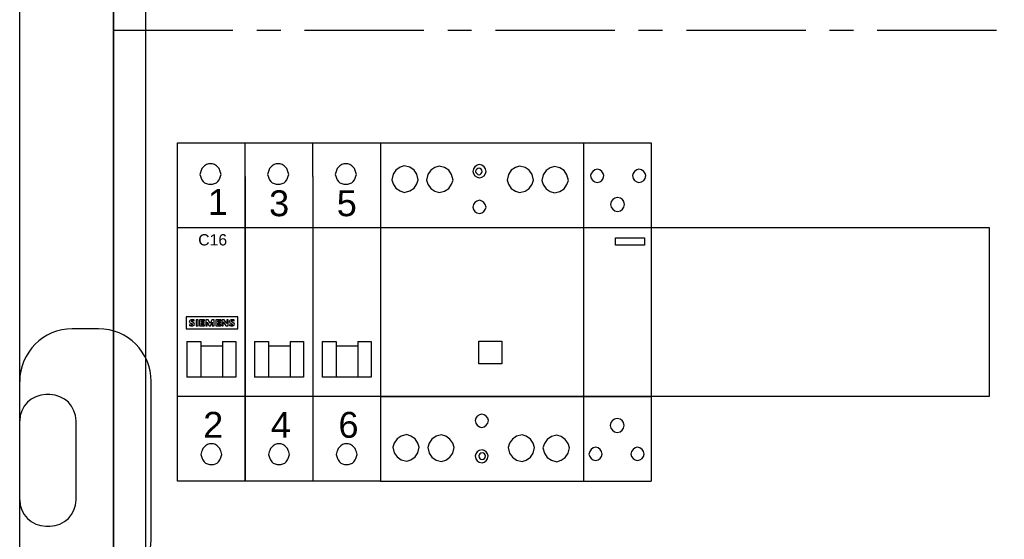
# Model space of a CAD drawing. Header units: millimetres. Extents: x 449515 to 838834, y -400723 to -307130.
# Tile 15 of 38: x 830834 to 833454, y -325235 to -323853. Entities that reach past the tile are written whole.
import ezdxf

# ---------------------------------------------------------------- set-up
doc = ezdxf.new("R2010")
doc.units = ezdxf.units.MM
doc.header["$LTSCALE"] = 25.4
doc.linetypes.add('CENTER', pattern=[2, 1.25, -0.25, 0.25, -0.25])
for name, color, linetype in [('!Siemens drzwi', 7, 'Continuous'), ('R4', 7, 'Continuous'), ('R5', 7, 'Continuous')]:
    doc.layers.add(name, color=color, linetype=linetype)
doc.layers.add('!Siemens Podklad_8GK_sikus', color=250, linetype='Continuous', lineweight=100)
doc.styles.get("Standard").update_dxf_attribs({"font": 'arial.ttf'})

# ---------------------------------------------------------------- blocks, each defined once
blk = doc.blocks.new('D_A630_P_W1950-1800_S800-750_G210i')
at = {"layer": '!Siemens drzwi', "color": 0, "linetype": 'ByBlock', "lineweight": -2}
for p, q in [((2.1, 24.55, 4.5), (1.4, 24.55, 4.5)), ((3.5, 18.95, 4.5), (3.5, 23.15, 4.5)), ((0.8, 22.8, 4.5), (0.7, 22.8, 4.5)), ((1.5, 20, 4.5), (1.5, 22.1, 4.5)), ((0.7, 19.3, 4.5), (0.8, 19.3, 4.5))]:
    blk.add_line(p, q, dxfattribs=at)
for centre, radius, start, end in [((1.4, 23.15, 4.5), 1.4, 90, 180), ((2.1, 23.15, 4.5), 1.4, 360, 90), ((0.7, 22.1, 4.5), 0.7, 90, 180), ((0.8, 22.1, 4.5), 0.7, 360, 90), ((0.7, 20, 4.5), 0.7, 180, 270), ((0.8, 20, 4.5), 0.7, 270, 0), ((2.1, 18.95, 4.5), 1.4, 270, 0)]:
    blk.add_arc(centre, radius, start, end, dxfattribs=at)
blk = doc.blocks.new('AD_A630_P_W1950-1800_S800-750_G210~1')
at = {"color": 0, "linetype": 'ByBlock', "lineweight": -2}
for p, q in [((0, 0), (0, 1950)), ((25, 1925), (25, 125))]:
    blk.add_line(p, q, dxfattribs=at)
at = {"layer": '!Siemens drzwi', "color": 0, "linetype": 'ByBlock', "lineweight": -2, "xscale": 10, "yscale": 10, "zscale": 10}
blk.add_blockref('D_A630_P_W1950-1800_S800-750_G210i', (0, 100), dxfattribs=at)
blk = doc.blocks.new('*U669')
at = {"color": 0}
for p, q in [((0, -150), (0, 0)), ((8.5, -25.63), (8.5, -425)), ((0, -300), (0, -150)), ((17, -247.5), (17, -202.5)), ((17, -202.5), (233, -202.5)), ((233, -202.5), (233, -247.5)), ((233, -202.5), (233, -247.5)), ((233, -247.5), (17, -247.5))]:
    blk.add_line(p, q, dxfattribs=at)
blk = doc.blocks.new('AD_8GK4853-8KK0~2')
at = {"layer": '!Siemens Podklad_8GK_sikus', "color": 0, "lineweight": -2}
blk.add_line((0, 0), (0, -1800), dxfattribs=at)
at = {"layer": '!Siemens Podklad_8GK_sikus', "color": 4, "linetype": 'CENTER', "lineweight": -2}
blk.add_line((0, -1500), (250, -1500), dxfattribs=at)
blk = doc.blocks.new('AD_SIEMENS_znaczeki')
at = {"color": 0}
for p, q in [((1755.293, 772.573), (1755.293, 771.993)), ((1757.763, 772.573), (1755.293, 772.573)), ((1755.45, 772.205), (1755.45, 772.149)), ((1755.501, 772.274), (1755.599, 772.234)), ((1755.652, 772.292), (1755.544, 772.343)), ((1755.675, 772.372), (1755.675, 772.422)), ((1755.773, 772.425), (1755.773, 772.143)), ((1755.864, 772.425), (1755.773, 772.425)), ((1755.773, 772.143), (1755.864, 772.143)), ((1755.864, 772.143), (1755.864, 772.425)), ((1755.939, 772.426), (1755.939, 772.141)), ((1756.18, 772.426), (1755.939, 772.426)), ((1756.03, 772.309), (1756.03, 772.379)), ((1756.03, 772.379), (1756.18, 772.379)), ((1756.159, 772.309), (1756.03, 772.309)), ((1756.03, 772.193), (1756.03, 772.266)), ((1756.03, 772.266), (1756.159, 772.266)), ((1756.18, 772.193), (1756.03, 772.193)), ((1756.159, 772.266), (1756.159, 772.309)), ((1756.18, 772.379), (1756.18, 772.426)), ((1756.18, 772.141), (1756.18, 772.193)), ((1756.235, 772.426), (1756.235, 772.141)), ((1756.347, 772.426), (1756.235, 772.426)), ((1756.299, 772.141), (1756.299, 772.321)), ((1756.299, 772.321), (1756.399, 772.141)), ((1756.444, 772.251), (1756.347, 772.426)), ((1756.53, 772.426), (1756.444, 772.251)), ((1756.458, 772.141), (1756.546, 772.321)), ((1756.637, 772.426), (1756.53, 772.426)), ((1756.546, 772.321), (1756.546, 772.141)), ((1756.637, 772.141), (1756.637, 772.426)), ((1756.712, 772.426), (1756.712, 772.141)), ((1756.953, 772.426), (1756.712, 772.426)), ((1756.803, 772.309), (1756.803, 772.379)), ((1756.803, 772.379), (1756.953, 772.379)), ((1756.932, 772.309), (1756.803, 772.309)), ((1756.803, 772.193), (1756.803, 772.266)), ((1756.803, 772.266), (1756.932, 772.266)), ((1756.953, 772.193), (1756.803, 772.193)), ((1756.932, 772.266), (1756.932, 772.309)), ((1756.953, 772.379), (1756.953, 772.426)), ((1756.953, 772.141), (1756.953, 772.193)), ((1757.008, 772.426), (1757.008, 772.141)), ((1757.11, 772.426), (1757.008, 772.426)), ((1757.072, 772.141), (1757.072, 772.326)), ((1757.072, 772.326), (1757.2, 772.141)), ((1757.238, 772.245), (1757.11, 772.426)), ((1757.238, 772.426), (1757.238, 772.245)), ((1757.303, 772.426), (1757.238, 772.426)), ((1757.303, 772.141), (1757.303, 772.426)), ((1757.361, 772.209), (1757.361, 772.149)), ((1757.407, 772.277), (1757.51, 772.227)), ((1757.563, 772.292), (1757.455, 772.343)), ((1757.585, 772.372), (1757.585, 772.422)), ((1757.763, 771.993), (1757.763, 772.573)), ((1755.293, 771.993), (1757.763, 771.993)), ((1755.939, 772.141), (1756.18, 772.141)), ((1756.235, 772.141), (1756.299, 772.141)), ((1756.399, 772.141), (1756.458, 772.141)), ((1756.546, 772.141), (1756.637, 772.141)), ((1756.712, 772.141), (1756.953, 772.141)), ((1757.008, 772.141), (1757.072, 772.141)), ((1757.2, 772.141), (1757.303, 772.141))]:
    blk.add_line(p, q, dxfattribs=at)
for centre, major_axis, start_param, end_param in [((1755.532, 772.346), (0.0852, 0), 2.06576, 3.66098), ((1755.562, 772.527), (0.383, 0), 4.4151, 4.655269), ((1755.557, 772.547), (0.465, 0), 4.480311, 4.786895), ((1755.542, 772.351), (-0.0968, 0), 0.519387, 1.135975), ((1755.576, 772.275), (-0.178, 0), -1.570796, -1.075832), ((1755.554, 772.36), (-0.0209, 0), -1.07402, 1.07402), ((1755.547, 772.289), (0.112, 0), 4.655269, 5.197087), ((1755.581, 772.316), (-0.0775, 0), 4.682533, 5.209165), ((1755.576, 772.023), (-0.465, 0), 4.499109, 4.712389), ((1755.572, 772.047), (0.383, 0), 1.298767, 1.54094), ((1755.579, 772.282), (0.163, 0), -1.49629, -1.148117), ((1755.589, 772.218), (-0.0209, 0), 2.055494, 4.227691), ((1755.609, 772.223), (0.0891, 0), -1.148117, 1.07402), ((1757.443, 772.346), (0.0852, 0), 2.06576, 3.66098), ((1757.486, 772.527), (0.383, 0), 4.378973, 4.682131), ((1757.468, 772.547), (-0.465, 0), 1.338719, 1.645302), ((1757.453, 772.351), (-0.0968, 0), 0.519387, 1.07402), ((1757.487, 772.275), (-0.178, 0), -1.570796, -1.075832), ((1757.465, 772.36), (0.0209, 0), 2.067572, 4.215613), ((1757.491, 772.316), (-0.0775, 0), 4.682533, 5.209165), ((1757.478, 772.289), (0.112, 0), 4.682131, 4.957102), ((1757.487, 772.023), (-0.465, 0), 4.499109, 4.712389), ((1757.482, 772.047), (0.383, 0), 1.298767, 1.54094), ((1757.49, 772.282), (0.163, 0), -1.49629, -1.148117), ((1757.5, 772.211), (-0.0209, 0), 1.815509, 4.215613), ((1757.52, 772.223), (0.0891, 0), -1.148117, 1.07402)]:
    blk.add_ellipse(centre, major_axis=major_axis, ratio=0.878278, start_param=start_param, end_param=end_param, dxfattribs=at)
blk = doc.blocks.new('AD_5SY_3p_C16')
at = {"color": 0}
for p, q in [((0, 67.5), (54, 67.5)), ((18, 58.5), (18, 67.5)), ((18, 58.5), (18, 67.5)), ((36, 58.5), (36, 67.5)), ((2.47, 14.65), (6.18, 14.65)), ((12, 14.65), (15.53, 14.65)), ((20.47, 14.65), (24.18, 14.65)), ((30, 14.65), (33.53, 14.65)), ((38.47, 14.65), (42.18, 14.65)), ((48, 14.65), (51.53, 14.65)), ((54, 0), (0, 0))]:
    blk.add_line(p, q, dxfattribs=at)
at = {"color": 0, "linetype": 'Continuous'}
for p, q in [((0, -22.5), (0, 67.5)), ((54, 67.5), (54, -22.5)), ((6.49, 60.69), (6.31, 60.17)), ((6.84, 61.05), (6.49, 60.69)), ((7.19, 61.4), (6.84, 61.05)), ((7.72, 61.75), (7.19, 61.4)), ((8.25, 61.93), (7.72, 61.75)), ((8.78, 61.93), (8.25, 61.93)), ((9.31, 61.93), (8.78, 61.93)), ((9.84, 61.75), (9.31, 61.93)), ((10.37, 61.4), (9.84, 61.75)), ((10.72, 61.05), (10.37, 61.4)), ((11.08, 60.69), (10.72, 61.05)), ((11.25, 60.17), (11.08, 60.69)), ((24.49, 60.69), (24.31, 60.17)), ((24.84, 61.05), (24.49, 60.69)), ((25.19, 61.4), (24.84, 61.05)), ((25.72, 61.75), (25.19, 61.4)), ((26.25, 61.93), (25.72, 61.75)), ((26.78, 61.93), (26.25, 61.93)), ((27.31, 61.93), (26.78, 61.93)), ((27.84, 61.75), (27.31, 61.93)), ((28.37, 61.4), (27.84, 61.75)), ((28.72, 61.05), (28.37, 61.4)), ((29.08, 60.69), (28.72, 61.05)), ((29.25, 60.17), (29.08, 60.69)), ((42.49, 60.69), (42.31, 60.17)), ((42.84, 61.05), (42.49, 60.69)), ((43.19, 61.4), (42.84, 61.05)), ((43.72, 61.75), (43.19, 61.4)), ((44.25, 61.93), (43.72, 61.75)), ((44.78, 61.93), (44.25, 61.93)), ((45.31, 61.93), (44.78, 61.93)), ((45.84, 61.75), (45.31, 61.93)), ((46.37, 61.4), (45.84, 61.75)), ((46.72, 61.05), (46.37, 61.4)), ((47.08, 60.69), (46.72, 61.05)), ((47.25, 60.17), (47.08, 60.69)), ((6.13, 59.64), (5.96, 59.11)), ((5.96, 59.11), (6.13, 58.58)), ((6.31, 60.17), (6.13, 59.64)), ((6.13, 58.58), (6.31, 58.05)), ((6.31, 58.05), (6.49, 57.69)), ((6.49, 57.69), (6.84, 57.17)), ((10.72, 57.17), (11.08, 57.69)), ((11.08, 57.69), (11.25, 58.05)), ((11.43, 59.64), (11.25, 60.17)), ((11.25, 58.05), (11.43, 58.58)), ((11.61, 59.11), (11.43, 59.64)), ((11.43, 58.58), (11.61, 59.11)), ((18, 58.5), (18, -22.5)), ((18, -22.5), (18, 58.5)), ((24.13, 59.64), (23.96, 59.11)), ((23.96, 59.11), (24.13, 58.58)), ((24.31, 60.17), (24.13, 59.64)), ((24.13, 58.58), (24.31, 58.05)), ((24.31, 58.05), (24.49, 57.69)), ((24.49, 57.69), (24.84, 57.17)), ((28.72, 57.17), (29.08, 57.69)), ((29.08, 57.69), (29.25, 58.05)), ((29.43, 59.64), (29.25, 60.17)), ((29.25, 58.05), (29.43, 58.58)), ((29.61, 59.11), (29.43, 59.64)), ((29.43, 58.58), (29.61, 59.11)), ((36, 58.5), (36, -22.5)), ((42.13, 59.64), (41.96, 59.11)), ((41.96, 59.11), (42.13, 58.58)), ((42.31, 60.17), (42.13, 59.64)), ((42.13, 58.58), (42.31, 58.05)), ((42.31, 58.05), (42.49, 57.69)), ((42.49, 57.69), (42.84, 57.17)), ((46.72, 57.17), (47.08, 57.69)), ((47.08, 57.69), (47.25, 58.05)), ((47.43, 59.64), (47.25, 60.17)), ((47.25, 58.05), (47.43, 58.58)), ((47.61, 59.11), (47.43, 59.64)), ((47.43, 58.58), (47.61, 59.11)), ((6.84, 57.17), (7.19, 56.81)), ((7.19, 56.81), (7.72, 56.64)), ((7.72, 56.64), (8.25, 56.46)), ((8.25, 56.46), (8.78, 56.46)), ((8.78, 56.46), (9.31, 56.46)), ((9.31, 56.46), (9.84, 56.64)), ((9.84, 56.64), (10.37, 56.81)), ((10.37, 56.81), (10.72, 57.17)), ((24.84, 57.17), (25.19, 56.81)), ((25.19, 56.81), (25.72, 56.64)), ((25.72, 56.64), (26.25, 56.46)), ((26.25, 56.46), (26.78, 56.46)), ((26.78, 56.46), (27.31, 56.46)), ((27.31, 56.46), (27.84, 56.64)), ((27.84, 56.64), (28.37, 56.81)), ((28.37, 56.81), (28.72, 57.17)), ((42.84, 57.17), (43.19, 56.81)), ((43.19, 56.81), (43.72, 56.64)), ((43.72, 56.64), (44.25, 56.46)), ((44.25, 56.46), (44.78, 56.46)), ((44.78, 56.46), (45.31, 56.46)), ((45.31, 56.46), (45.84, 56.64)), ((45.84, 56.64), (46.37, 56.81)), ((46.37, 56.81), (46.72, 57.17)), ((0, 45), (54, 45)), ((2.47, 14.65), (2.47, 5.12)), ((6.18, 14.65), (6.18, 5.12)), ((12, 13.41), (6.18, 13.41)), ((12, 14.65), (12, 5.12)), ((15.53, 14.65), (15.53, 5.12)), ((20.47, 14.65), (20.47, 5.12)), ((24.18, 14.65), (24.18, 5.12)), ((30, 13.41), (24.18, 13.41)), ((30, 14.65), (30, 5.12)), ((33.53, 14.65), (33.53, 5.12)), ((42.18, 14.65), (42.18, 5.12)), ((48, 13.41), (42.18, 13.41)), ((48, 14.65), (48, 5.12)), ((51.53, 14.65), (51.53, 5.12)), ((15.53, 5.12), (2.47, 5.12)), ((33.53, 5.12), (20.47, 5.12)), ((51.53, 5.12), (38.47, 5.12)), ((7.94, -12.79), (7.41, -13.15)), ((8.47, -12.62), (7.94, -12.79)), ((9, -12.62), (8.47, -12.62)), ((9.53, -12.62), (9, -12.62)), ((10.06, -12.79), (9.53, -12.62)), ((10.59, -13.15), (10.06, -12.79)), ((25.94, -12.79), (25.41, -13.15)), ((26.47, -12.62), (25.94, -12.79)), ((27, -12.62), (26.47, -12.62)), ((27.53, -12.62), (27, -12.62)), ((28.06, -12.79), (27.53, -12.62)), ((28.59, -13.15), (28.06, -12.79)), ((43.94, -12.79), (43.41, -13.15)), ((44.47, -12.62), (43.94, -12.79)), ((45, -12.62), (44.47, -12.62)), ((45.53, -12.62), (45, -12.62)), ((46.06, -12.79), (45.53, -12.62)), ((46.59, -13.15), (46.06, -12.79)), ((6.35, -14.74), (6.18, -15.44)), ((6.18, -15.44), (6.35, -15.97)), ((6.53, -14.38), (6.35, -14.74)), ((6.71, -13.85), (6.53, -14.38)), ((7.06, -13.5), (6.71, -13.85)), ((7.41, -13.15), (7.06, -13.5)), ((10.94, -13.5), (10.59, -13.15)), ((11.29, -13.85), (10.94, -13.5)), ((11.47, -14.38), (11.29, -13.85)), ((11.65, -14.74), (11.47, -14.38)), ((11.82, -15.44), (11.65, -14.74)), ((11.65, -15.97), (11.82, -15.44)), ((24.35, -14.74), (24.18, -15.44)), ((24.18, -15.44), (24.35, -15.97)), ((24.53, -14.38), (24.35, -14.74)), ((24.71, -13.85), (24.53, -14.38)), ((25.06, -13.5), (24.71, -13.85)), ((25.41, -13.15), (25.06, -13.5)), ((28.94, -13.5), (28.59, -13.15)), ((29.29, -13.85), (28.94, -13.5)), ((29.47, -14.38), (29.29, -13.85)), ((29.65, -14.74), (29.47, -14.38)), ((29.82, -15.44), (29.65, -14.74)), ((29.65, -15.97), (29.82, -15.44)), ((42.35, -14.74), (42.18, -15.44)), ((42.18, -15.44), (42.35, -15.97)), ((42.53, -14.38), (42.35, -14.74)), ((42.71, -13.85), (42.53, -14.38)), ((43.06, -13.5), (42.71, -13.85)), ((43.41, -13.15), (43.06, -13.5)), ((46.94, -13.5), (46.59, -13.15)), ((47.29, -13.85), (46.94, -13.5)), ((47.47, -14.38), (47.29, -13.85)), ((47.65, -14.74), (47.47, -14.38)), ((47.82, -15.44), (47.65, -14.74)), ((47.65, -15.97), (47.82, -15.44)), ((6.35, -15.97), (6.53, -16.5)), ((6.53, -16.5), (6.71, -16.85)), ((6.71, -16.85), (7.06, -17.38)), ((7.06, -17.38), (7.41, -17.74)), ((7.41, -17.74), (7.94, -17.91)), ((7.94, -17.91), (8.47, -18.09)), ((8.47, -18.09), (9, -18.09)), ((9, -18.09), (9.53, -18.09)), ((9.53, -18.09), (10.06, -17.91)), ((10.06, -17.91), (10.59, -17.74)), ((10.59, -17.74), (10.94, -17.38)), ((10.94, -17.38), (11.29, -16.85)), ((11.29, -16.85), (11.47, -16.5)), ((11.47, -16.5), (11.65, -15.97)), ((24.35, -15.97), (24.53, -16.5)), ((24.53, -16.5), (24.71, -16.85)), ((24.71, -16.85), (25.06, -17.38)), ((25.06, -17.38), (25.41, -17.74)), ((25.41, -17.74), (25.94, -17.91)), ((25.94, -17.91), (26.47, -18.09)), ((26.47, -18.09), (27, -18.09)), ((27, -18.09), (27.53, -18.09)), ((27.53, -18.09), (28.06, -17.91)), ((28.06, -17.91), (28.59, -17.74)), ((28.59, -17.74), (28.94, -17.38)), ((28.94, -17.38), (29.29, -16.85)), ((29.29, -16.85), (29.47, -16.5)), ((29.47, -16.5), (29.65, -15.97)), ((42.35, -15.97), (42.53, -16.5)), ((42.53, -16.5), (42.71, -16.85)), ((42.71, -16.85), (43.06, -17.38)), ((43.06, -17.38), (43.41, -17.74)), ((43.41, -17.74), (43.94, -17.91)), ((43.94, -17.91), (44.47, -18.09)), ((44.47, -18.09), (45, -18.09)), ((45, -18.09), (45.53, -18.09)), ((45.53, -18.09), (46.06, -17.91)), ((46.06, -17.91), (46.59, -17.74)), ((46.59, -17.74), (46.94, -17.38)), ((46.94, -17.38), (47.29, -16.85)), ((47.29, -16.85), (47.47, -16.5)), ((47.47, -16.5), (47.65, -15.97)), ((54, -22.5), (0, -22.5))]:
    blk.add_line(p, q, dxfattribs=at)
blk.add_line((38.47, 14.65), (38.47, 5.12))
at = {"xscale": 5.56818025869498, "yscale": 5.56818025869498, "zscale": 5.56818025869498}
blk.add_blockref('AD_SIEMENS_znaczeki', (-9771.51, -4280.62), dxfattribs=at)
at = {"color": 0}
for s, p in [('1', (8.05, 48.31)), ('3', (24.36, 47.97)), ('5', (42.36, 47.97)), ('2', (6.82, -10.98)), ('4', (24.82, -10.98)), ('6', (42.82, -10.98))]:
    blk.add_text(s, height=6.88, dxfattribs=at).set_placement(p)
at = {"color": 0, "linetype": 'ByBlock', "lineweight": -2, "insert": (5.51, 43.19), "char_height": 3, "width": 9.115, "attachment_point": 1}
blk.add_mtext('{\\C256;C16}', dxfattribs=at)
blk = doc.blocks.new('AD_5TT584-0')
at = {"color": 0, "linetype": 'Continuous'}
for p, q in [((0, 67.5), (0, -22.5)), ((0, 67.5), (54, 67.5)), ((5.21, 61), (4.1, 60.26)), ((6.33, 61.37), (5.21, 61)), ((7.81, 61), (6.33, 61.37)), ((8.93, 60.26), (7.81, 61)), ((14.48, 60.92), (13.37, 60.18)), ((15.59, 61.29), (14.48, 60.92)), ((17.08, 60.92), (15.59, 61.29)), ((18.19, 60.18), (17.08, 60.92)), ((24.77, 60.59), (24.59, 59.85)), ((25.14, 61.15), (24.77, 60.59)), ((25.7, 61.52), (25.14, 61.15)), ((25.61, 60.5), (25.42, 60.22)), ((25.89, 60.68), (25.61, 60.5)), ((26.26, 61.7), (25.7, 61.52)), ((26.26, 60.78), (25.89, 60.68)), ((27, 61.52), (26.26, 61.7)), ((26.54, 60.68), (26.26, 60.78)), ((26.81, 60.5), (26.54, 60.68)), ((27, 60.22), (26.81, 60.5)), ((27.56, 61.15), (27, 61.52)), ((27.93, 60.59), (27.56, 61.15)), ((28.11, 59.85), (27.93, 60.59)), ((35.9, 60.93), (34.79, 60.19)), ((37.01, 61.3), (35.9, 60.93)), ((38.5, 60.93), (37.01, 61.3)), ((39.61, 60.19), (38.5, 60.93)), ((45.17, 60.85), (44.05, 60.11)), ((46.28, 61.22), (45.17, 60.85)), ((47.77, 60.85), (46.28, 61.22)), ((48.88, 60.11), (47.77, 60.85)), ((3.36, 59.15), (2.99, 57.66)), ((2.99, 57.66), (3.36, 56.55)), ((4.1, 60.26), (3.36, 59.15)), ((9.67, 59.15), (8.93, 60.26)), ((10.04, 57.66), (9.67, 59.15)), ((9.67, 56.55), (10.04, 57.66)), ((12.63, 59.07), (12.25, 57.58)), ((13.37, 60.18), (12.63, 59.07)), ((18.94, 59.07), (18.19, 60.18)), ((19.31, 57.58), (18.94, 59.07)), ((24.59, 59.85), (24.77, 59.29)), ((24.77, 59.29), (25.14, 58.74)), ((25.14, 58.74), (25.7, 58.36)), ((25.42, 60.22), (25.33, 59.85)), ((25.33, 59.85), (25.42, 59.57)), ((25.42, 59.57), (25.61, 59.29)), ((25.61, 59.29), (25.89, 59.11)), ((25.7, 58.36), (26.26, 58.18)), ((25.89, 59.11), (26.26, 59.01)), ((26.26, 59.01), (26.54, 59.11)), ((26.26, 58.18), (27, 58.36)), ((26.54, 59.11), (26.81, 59.29)), ((26.81, 59.29), (27, 59.57)), ((27.09, 59.85), (27, 60.22)), ((27, 59.57), (27.09, 59.85)), ((27, 58.36), (27.56, 58.74)), ((27.56, 58.74), (27.93, 59.29)), ((27.93, 59.29), (28.11, 59.85)), ((34.05, 59.08), (33.67, 57.59)), ((34.79, 60.19), (34.05, 59.08)), ((40.35, 59.08), (39.61, 60.19)), ((40.73, 57.59), (40.35, 59.08)), ((43.31, 59), (42.94, 57.51)), ((44.05, 60.11), (43.31, 59)), ((49.62, 59), (48.88, 60.11)), ((49.99, 57.51), (49.62, 59)), ((3.36, 56.55), (4.1, 55.44)), ((4.1, 55.44), (5.21, 54.69)), ((7.81, 54.69), (8.93, 55.44)), ((8.93, 55.44), (9.67, 56.55)), ((12.25, 57.58), (12.63, 56.47)), ((12.63, 56.47), (13.37, 55.36)), ((13.37, 55.36), (14.48, 54.61)), ((17.08, 54.61), (18.19, 55.36)), ((18.19, 55.36), (18.94, 56.47)), ((18.94, 56.47), (19.31, 57.58)), ((33.67, 57.59), (34.05, 56.48)), ((34.05, 56.48), (34.79, 55.37)), ((34.79, 55.37), (35.9, 54.62)), ((38.5, 54.62), (39.61, 55.37)), ((39.61, 55.37), (40.35, 56.48)), ((40.35, 56.48), (40.73, 57.59)), ((42.94, 57.51), (43.31, 56.4)), ((43.31, 56.4), (44.05, 55.29)), ((44.05, 55.29), (45.17, 54.54)), ((47.77, 54.54), (48.88, 55.29)), ((48.88, 55.29), (49.62, 56.4)), ((49.62, 56.4), (49.99, 57.51)), ((5.21, 54.69), (6.33, 54.32)), ((6.33, 54.32), (7.81, 54.69)), ((14.48, 54.61), (15.59, 54.24)), ((15.59, 54.24), (17.08, 54.61)), ((35.9, 54.62), (37.01, 54.25)), ((37.01, 54.25), (38.5, 54.62)), ((45.17, 54.54), (46.28, 54.17)), ((46.28, 54.17), (47.77, 54.54)), ((24.75, 51.08), (24.56, 50.34)), ((24.56, 50.34), (24.75, 49.78)), ((25.12, 51.64), (24.75, 51.08)), ((24.75, 49.78), (25.12, 49.23)), ((25.67, 52.01), (25.12, 51.64)), ((26.42, 52.2), (25.67, 52.01)), ((26.97, 52.01), (26.42, 52.2)), ((27.53, 51.64), (26.97, 52.01)), ((27.9, 51.08), (27.53, 51.64)), ((27.53, 49.23), (27.9, 49.78)), ((28.09, 50.34), (27.9, 51.08)), ((27.9, 49.78), (28.09, 50.34)), ((25.12, 49.23), (25.67, 48.86)), ((25.67, 48.86), (26.42, 48.67)), ((26.42, 48.67), (26.97, 48.86)), ((26.97, 48.86), (27.53, 49.23)), ((0, 45), (54, 45)), ((0, 0), (54, 0)), ((26.31, -4.87), (25.75, -5.24)), ((26.87, -4.69), (26.31, -4.87)), ((27.61, -4.87), (26.87, -4.69)), ((28.17, -5.24), (27.61, -4.87)), ((25.38, -5.8), (25.2, -6.36)), ((25.2, -6.36), (25.38, -7.1)), ((25.75, -5.24), (25.38, -5.8)), ((25.38, -7.1), (25.75, -7.66)), ((25.75, -7.66), (26.31, -8.03)), ((27.61, -8.03), (28.17, -7.66)), ((28.54, -5.8), (28.17, -5.24)), ((28.17, -7.66), (28.54, -7.1)), ((28.72, -6.36), (28.54, -5.8)), ((28.54, -7.1), (28.72, -6.36)), ((7, -10.15), (5.52, -10.52)), ((8.12, -10.52), (7, -10.15)), ((16.27, -10.23), (14.78, -10.6)), ((17.38, -10.6), (16.27, -10.23)), ((26.31, -8.03), (26.87, -8.21)), ((26.87, -8.21), (27.61, -8.03)), ((37.69, -10.22), (36.2, -10.59)), ((38.8, -10.59), (37.69, -10.22)), ((46.96, -10.3), (45.47, -10.67)), ((48.07, -10.67), (46.96, -10.3)), ((3.66, -12.38), (3.29, -13.49)), ((4.4, -11.26), (3.66, -12.38)), ((5.52, -10.52), (4.4, -11.26)), ((9.23, -11.26), (8.12, -10.52)), ((9.97, -12.38), (9.23, -11.26)), ((10.34, -13.49), (9.97, -12.38)), ((12.93, -12.46), (12.56, -13.57)), ((13.67, -11.34), (12.93, -12.46)), ((14.78, -10.6), (13.67, -11.34)), ((18.5, -11.34), (17.38, -10.6)), ((19.24, -12.46), (18.5, -11.34)), ((19.61, -13.57), (19.24, -12.46)), ((34.35, -12.45), (33.98, -13.56)), ((35.09, -11.33), (34.35, -12.45)), ((36.2, -10.59), (35.09, -11.33)), ((39.92, -11.33), (38.8, -10.59)), ((40.66, -12.45), (39.92, -11.33)), ((41.03, -13.56), (40.66, -12.45)), ((43.62, -12.53), (43.24, -13.64)), ((44.36, -11.41), (43.62, -12.53)), ((45.47, -10.67), (44.36, -11.41)), ((49.18, -11.41), (48.07, -10.67)), ((49.92, -12.53), (49.18, -11.41)), ((50.3, -13.64), (49.92, -12.53)), ((3.29, -13.49), (3.66, -14.97)), ((3.66, -14.97), (4.4, -16.09)), ((9.23, -16.09), (9.97, -14.97)), ((9.97, -14.97), (10.34, -13.49)), ((12.56, -13.57), (12.93, -15.05)), ((12.93, -15.05), (13.67, -16.17)), ((18.5, -16.17), (19.24, -15.05)), ((19.24, -15.05), (19.61, -13.57)), ((25.36, -15.27), (25.17, -15.83)), ((25.73, -14.71), (25.36, -15.27)), ((26.28, -14.34), (25.73, -14.71)), ((26.28, -15.55), (26.19, -15.83)), ((27.03, -14.16), (26.28, -14.34)), ((26.47, -15.27), (26.28, -15.55)), ((26.75, -15.08), (26.47, -15.27)), ((27.03, -14.99), (26.75, -15.08)), ((27.58, -14.34), (27.03, -14.16)), ((27.4, -15.08), (27.03, -14.99)), ((27.68, -15.27), (27.4, -15.08)), ((28.14, -14.71), (27.58, -14.34)), ((27.86, -15.55), (27.68, -15.27)), ((27.95, -15.83), (27.86, -15.55)), ((28.51, -15.27), (28.14, -14.71)), ((28.7, -15.83), (28.51, -15.27)), ((33.98, -13.56), (34.35, -15.04)), ((34.35, -15.04), (35.09, -16.16)), ((39.92, -16.16), (40.66, -15.04)), ((40.66, -15.04), (41.03, -13.56)), ((43.24, -13.64), (43.62, -15.12)), ((43.62, -15.12), (44.36, -16.24)), ((49.18, -16.24), (49.92, -15.12)), ((49.92, -15.12), (50.3, -13.64)), ((4.4, -16.09), (5.52, -16.83)), ((5.52, -16.83), (7, -17.2)), ((7, -17.2), (8.12, -16.83)), ((8.12, -16.83), (9.23, -16.09)), ((13.67, -16.17), (14.78, -16.91)), ((14.78, -16.91), (16.27, -17.28)), ((16.27, -17.28), (17.38, -16.91)), ((17.38, -16.91), (18.5, -16.17)), ((25.17, -15.83), (25.36, -16.57)), ((25.36, -16.57), (25.73, -17.12)), ((25.73, -17.12), (26.28, -17.5)), ((26.19, -15.83), (26.28, -16.2)), ((26.28, -16.2), (26.47, -16.47)), ((26.28, -17.5), (27.03, -17.68)), ((26.47, -16.47), (26.75, -16.66)), ((26.75, -16.66), (27.03, -16.75)), ((27.03, -16.75), (27.4, -16.66)), ((27.03, -17.68), (27.58, -17.5)), ((27.4, -16.66), (27.68, -16.47)), ((27.58, -17.5), (28.14, -17.12)), ((27.68, -16.47), (27.86, -16.2)), ((27.86, -16.2), (27.95, -15.83)), ((28.14, -17.12), (28.51, -16.57)), ((28.51, -16.57), (28.7, -15.83)), ((35.09, -16.16), (36.2, -16.9)), ((36.2, -16.9), (37.69, -17.27)), ((37.69, -17.27), (38.8, -16.9)), ((38.8, -16.9), (39.92, -16.16)), ((44.36, -16.24), (45.47, -16.98)), ((45.47, -16.98), (46.96, -17.35)), ((46.96, -17.35), (48.07, -16.98)), ((48.07, -16.98), (49.18, -16.24)), ((0, -22.5), (54, -22.5))]:
    blk.add_line(p, q, dxfattribs=at)
at = {"color": 0}
for p, q in [((54, 67.5), (54, -22.5)), ((26.21, 8.69), (26.21, 14.74)), ((26.21, 14.74), (32.26, 14.74)), ((32.26, 14.74), (32.26, 8.69)), ((32.26, 8.69), (26.21, 8.69))]:
    blk.add_line(p, q, dxfattribs=at)
blk = doc.blocks.new('AD_5TT580-0(2)')
at = {"color": 0, "linetype": 'Continuous'}
for p, q in [((0, 67.5), (0, -22.5)), ((0, 67.5), (18, 67.5)), ((18, 67.5), (18, -22.5)), ((18, 67.5), (18, -22.5)), ((3.03, 60.27), (2.48, 59.9)), ((3.78, 60.45), (3.03, 60.27)), ((4.33, 60.27), (3.78, 60.45)), ((4.89, 59.9), (4.33, 60.27)), ((14.2, 60.27), (13.64, 59.9)), ((14.75, 60.45), (14.2, 60.27)), ((15.49, 60.27), (14.75, 60.45)), ((16.05, 59.9), (15.49, 60.27)), ((2.11, 59.34), (1.92, 58.78)), ((1.92, 58.78), (2.11, 58.04)), ((2.48, 59.9), (2.11, 59.34)), ((2.11, 58.04), (2.48, 57.48)), ((5.26, 59.34), (4.89, 59.9)), ((4.89, 57.48), (5.26, 58.04)), ((5.45, 58.78), (5.26, 59.34)), ((5.26, 58.04), (5.45, 58.78)), ((13.27, 59.34), (13.08, 58.78)), ((13.08, 58.78), (13.27, 58.04)), ((13.64, 59.9), (13.27, 59.34)), ((13.27, 58.04), (13.64, 57.48)), ((16.42, 59.34), (16.05, 59.9)), ((16.05, 57.48), (16.42, 58.04)), ((16.61, 58.78), (16.42, 59.34)), ((16.42, 58.04), (16.61, 58.78)), ((2.48, 57.48), (3.03, 57.11)), ((3.03, 57.11), (3.78, 56.93)), ((3.78, 56.93), (4.33, 57.11)), ((4.33, 57.11), (4.89, 57.48)), ((13.64, 57.48), (14.2, 57.11)), ((14.2, 57.11), (14.75, 56.93)), ((14.75, 56.93), (15.49, 57.11)), ((15.49, 57.11), (16.05, 57.48)), ((8.35, 52.77), (7.79, 52.39)), ((9.09, 52.95), (8.35, 52.77)), ((9.83, 52.77), (9.09, 52.95)), ((10.39, 52.39), (9.83, 52.77)), ((7.42, 51.84), (7.23, 51.1)), ((7.23, 51.1), (7.42, 50.35)), ((7.79, 52.39), (7.42, 51.84)), ((7.42, 50.35), (7.79, 49.8)), ((7.79, 49.8), (8.35, 49.43)), ((9.83, 49.43), (10.39, 49.8)), ((10.76, 51.84), (10.39, 52.39)), ((10.39, 49.8), (10.76, 50.35)), ((10.95, 51.1), (10.76, 51.84)), ((10.76, 50.35), (10.95, 51.1)), ((8.35, 49.43), (9.09, 49.24)), ((9.09, 49.24), (9.83, 49.43)), ((0, 45), (18, 45)), ((0, 0), (18, 0)), ((7.33, -6.95), (7.14, -7.69)), ((7.14, -7.69), (7.33, -8.43)), ((7.7, -6.39), (7.33, -6.95)), ((8.26, -6.02), (7.7, -6.39)), ((9, -5.83), (8.26, -6.02)), ((9.74, -6.02), (9, -5.83)), ((10.3, -6.39), (9.74, -6.02)), ((10.67, -6.95), (10.3, -6.39)), ((10.86, -7.69), (10.67, -6.95)), ((10.67, -8.43), (10.86, -7.69)), ((7.33, -8.43), (7.7, -8.99)), ((7.7, -8.99), (8.26, -9.36)), ((8.26, -9.36), (9, -9.54)), ((9, -9.54), (9.74, -9.36)), ((9.74, -9.36), (10.3, -8.99)), ((10.3, -8.99), (10.67, -8.43)), ((1.67, -14.63), (1.48, -15.37)), ((1.48, -15.37), (1.67, -15.93)), ((2.04, -14.08), (1.67, -14.63)), ((2.59, -13.7), (2.04, -14.08)), ((3.34, -13.52), (2.59, -13.7)), ((3.89, -13.7), (3.34, -13.52)), ((4.45, -14.08), (3.89, -13.7)), ((4.82, -14.63), (4.45, -14.08)), ((5.01, -15.37), (4.82, -14.63)), ((4.82, -15.93), (5.01, -15.37)), ((12.83, -14.63), (12.64, -15.37)), ((12.64, -15.37), (12.83, -15.93)), ((13.2, -14.08), (12.83, -14.63)), ((13.76, -13.7), (13.2, -14.08)), ((14.31, -13.52), (13.76, -13.7)), ((15.06, -13.7), (14.31, -13.52)), ((15.61, -14.08), (15.06, -13.7)), ((15.98, -14.63), (15.61, -14.08)), ((16.17, -15.37), (15.98, -14.63)), ((15.98, -15.93), (16.17, -15.37)), ((1.67, -15.93), (2.04, -16.49)), ((2.04, -16.49), (2.59, -16.86)), ((2.59, -16.86), (3.34, -17.04)), ((3.34, -17.04), (3.89, -16.86)), ((3.89, -16.86), (4.45, -16.49)), ((4.45, -16.49), (4.82, -15.93)), ((12.83, -15.93), (13.2, -16.49)), ((13.2, -16.49), (13.76, -16.86)), ((13.76, -16.86), (14.31, -17.04)), ((14.31, -17.04), (15.06, -16.86)), ((15.06, -16.86), (15.61, -16.49)), ((15.61, -16.49), (15.98, -15.93)), ((0, -22.5), (18, -22.5))]:
    blk.add_line(p, q, dxfattribs=at)
at = {"color": 0}
for p, q in [((8.54, 40.26), (8.54, 42.2)), ((8.54, 42.2), (16.27, 42.2)), ((16.27, 42.2), (16.27, 40.26)), ((16.27, 40.26), (8.54, 40.26))]:
    blk.add_line(p, q, dxfattribs=at)

msp = doc.modelspace()

# ---------------------------------------------------------------- block references
at = {"layer": 'R4', "xscale": 10, "yscale": 10, "zscale": 10}
for name, p in [('AD_5SY_3p_C16', (831253.8195, -324855.1288, -200)), ('AD_5TT584-0', (831793.8195, -324855.1288, -200)), ('AD_5TT580-0(2)', (832333.8184, -324855.1288, -200))]:
    msp.add_blockref(name, p, dxfattribs=at)
at = {"layer": 'R5', "xscale": 10, "yscale": 10, "zscale": 10}
for name, p in [('AD_A630_P_W1950-1800_S800-750_G210~1', (830833.8195, -328130.1288, -200)), ('AD_8GK4853-8KK0~2', (831083.8195, -308880.1288, -200)), ('*U669', (831083.8195, -322380.1288, -200))]:
    msp.add_blockref(name, p, dxfattribs=at)

doc.saveas('drawing.dxf')
